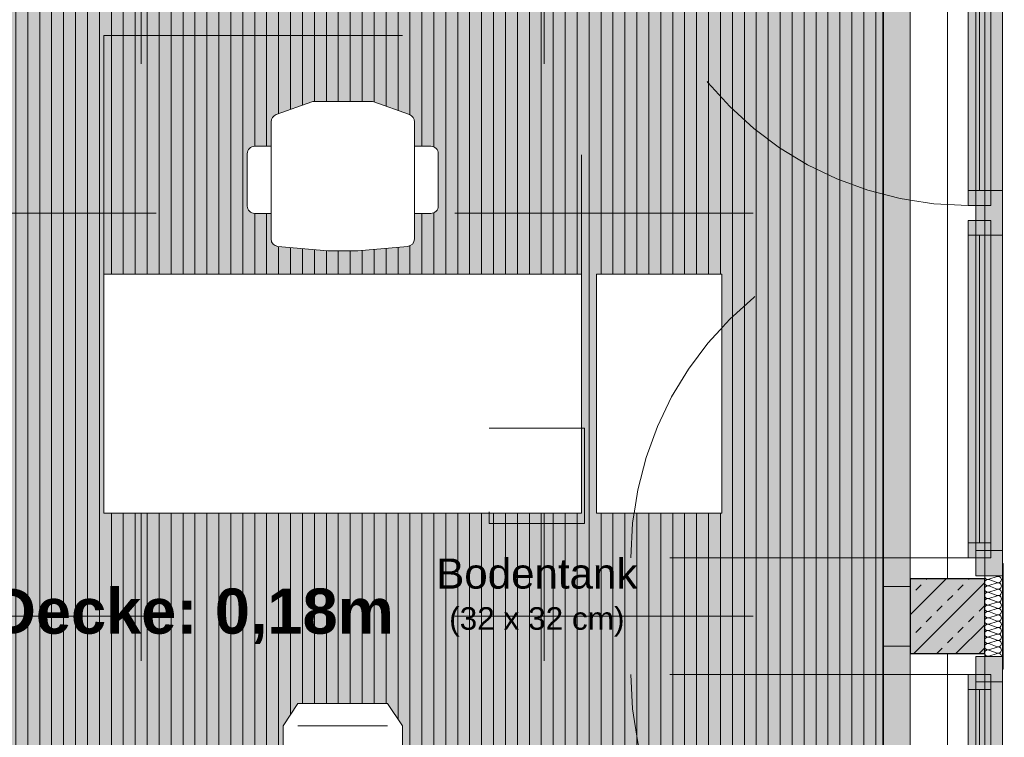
# Model space of a CAD drawing. Header units: metres. Extents: x -167 to 152, y -127 to 99.
# Tile 159 of 225: x -3.11 to 0.19, y -11.21 to -8.8. Entities that reach past the tile are written whole.
import ezdxf

# ---------------------------------------------------------------- set-up
doc = ezdxf.new("R2010")
doc.units = ezdxf.units.M
doc.header["$PDMODE"] = 1
doc.header["$PDSIZE"] = -2
for name, pattern in [('Achsen 01', [5.291531, 3.175, -1.058062, 0.352704, -0.705764]), ('gestrichelt - 01', [2, 1, -1]), ('ISO-07 Punktiert', [0.889, 0.127, -0.762]), ('Raster 01', [2, 1, -1]), ('VW-01 Strichlinie kurz', [2, 1, -1])]:
    doc.linetypes.add(name, pattern=pattern)
doc.layers.get('0').update_dxf_attribs({"lineweight": 25})
for name, color, linetype, lineweight, true_color in [('013_Beton und Stahlbetonarbeiten-000 Brüstung', 7, 'Continuous', 9, 0xa6a6a6), ('013_Beton und Stahlbetonarbeiten-000 Sichtbeton-333 Außenstütze', 5, 'Continuous', 5, 0x0000ff), ('013_Beton und Stahlbetonarbeiten-000 Sichtbeton-334 Außenwandöf', 5, 'Continuous', 5, 0x0000ff), ('014_Fassadenarbeiten-330 mineralische Dämmung', 7, 'Continuous', 9, 0x666666), ('031_Metallbauarbeiten-350 Lamellendecke DS', 7, 'Continuous', 35, 0x666666), ('032_Metallarbeiten-Fenster', 7, 'Continuous', 13, 0x444444), ('ACTES-Einrichtung Aufsicht.', 7, 'Continuous', 9, 0xa6a6a6), ('AV1-Achsen', 1, 'Achsen 01', 18, 0xff0000), ('AV1-Bewegungsfläche', 7, 'gestrichelt - 01', 9, 0xd9d9d9), ('AV1-Einrichtung', 7, 'Continuous', 9, 0xa6a6a6), ('AV1-Raster', 7, 'Raster 01', 9, 0xa6a6a6)]:
    doc.layers.add(name, color=color, linetype=linetype, lineweight=lineweight, true_color=true_color)
for name, color, linetype, lineweight in [('013_Beton und Stahlbetonarbeiten-000 Unterzüge', 7, 'ISO-07 Punktiert', 13), ('013_Beton und Stahlbetonarbeiten-330 Außenstützen', 7, 'Continuous', 25), ('030_Sonnenschutzarbeiten-BLENDSCHUTZ', 7, 'Continuous', 5), ('039_Trockenbauarbeiten-alllg.', 7, 'Continuous', 9), ('053_Niederspannungsanlagen-Bodentanks', 7, 'gestrichelt - 01', 9), ('_1.35m (3D)', 7, 'Continuous', 9), ('_GRU (2D)', 7, 'Continuous', 9), ('_OG 1 (2D)', 7, 'Continuous', 9), ('_OG 1 - DS (2D)', 7, 'Continuous', 9), ('Bemaßung-Bemaßung', 7, 'Continuous', 9)]:
    doc.layers.add(name, color=color, linetype=linetype, lineweight=lineweight)
doc.layers.get('0').freeze()
doc.styles.add('Arial', font='arial.ttf')
doc.styles.add('Arial (bold)', font='arialbd.ttf')
doc.dimstyles.new('COE 50', dxfattribs={"dimtxt": 126.090495, "dimasz": 0.001414, "dimexe": 0.001, "dimexo": 0.01, "dimgap": 0.001, "dimtad": 1, "dimdec": 3, "dimtxsty": 'Arial', "dimblk": 'VW_SLASH-4', "dimblk1": 'VW_SLASH-4', "dimblk2": 'VW_SLASH-4', "dimcen": 0, "dimadec": 3, "dimazin": 0, "dimtfac": 0.8, "dimtdec": 3, "dimtix": 1, "dimtmove": 0, "dimatfit": 0, "dimldrblk": 'VW_SLASH-3', "dimfxl": 0.002, "dimfxlon": 1, "dimfrac": 2, "dimtolj": 1, "dimarcsym": 0})

# ---------------------------------------------------------------- blocks, each defined once
blk = doc.blocks.new('Group-2')
at = {"layer": 'AV1-Raster'}
for p, q in [((-2.7, -22.95), (-2.7, 1.35)), ((-1.35, -22.95), (-1.35, 1.35)), ((1.35, -9.45), (-40.5, -9.45)), ((1.35, -10.8), (-40.5, -10.8))]:
    blk.add_line(p, q, dxfattribs=at)
blk = doc.blocks.new('1.35m (3D)')
at = {"layer": 'AV1-Raster', "color": 7}
blk.add_blockref('Group-2', (0, 0), dxfattribs=at)
blk = doc.blocks.new('VW_SLASH-4')
at = {"color": 0, "linetype": 'ByBlock', "lineweight": -2, "transparency": 16777216}
blk.add_line((0, 0), (-1, 0), dxfattribs=at)
at = {"color": 0, "linetype": 'Continuous', "lineweight": 15, "transparency": 16777216, "flags": 128}
blk.add_lwpolyline([(0.5, 0.5), (-0.5, -0.5)], dxfattribs=at)
blk = doc.blocks.new('*D38')
at = {"layer": '030_Sonnenschutzarbeiten-BLENDSCHUTZ', "color": 0, "lineweight": -2}
for p, q in [((0.425, -8.25), (0.575, -8.25)), ((0.525, -10.6293), (0.525, -8.3207)), ((0.425, -10.7), (0.575, -10.7))]:
    blk.add_line(p, q, dxfattribs=at)
at = {"layer": 'Defpoints', "color": 0}
for p in [(-0.215, -8.25), (0.525, -8.25), (-0.215, -10.7)]:
    blk.add_point(p, dxfattribs=at)
at = {"layer": '030_Sonnenschutzarbeiten-BLENDSCHUTZ', "color": 0, "lineweight": -2, "xscale": 0.070693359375, "yscale": 0.070693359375, "zscale": 0.070693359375}
for p, rotation in [((0.525, -8.25), 90.00000000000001), ((0.525, -10.7), 270)]:
    blk.add_blockref('VW_SLASH-4', p, dxfattribs=dict(at, rotation=rotation))
at = {"layer": '030_Sonnenschutzarbeiten-BLENDSCHUTZ', "color": 0, "lineweight": 13, "insert": (0.3992, -9.475), "char_height": 0.12609, "attachment_point": 5, "rotation": 90, "style": 'Arial'}
blk.add_mtext('\\A1;2,45', dxfattribs=at)
blk = doc.blocks.new('VW_SLASH-3')
at = {"color": 0, "linetype": 'ByBlock', "lineweight": -2, "transparency": 16777216}
blk.add_line((0, 0), (-1, 0), dxfattribs=at)
at = {"color": 0, "linetype": 'Continuous', "lineweight": 15, "transparency": 16777216, "flags": 128}
blk.add_lwpolyline([(0.5, 0.5), (-0.5, -0.5)], dxfattribs=at)
blk = doc.blocks.new('*D39')
at = {"layer": '030_Sonnenschutzarbeiten-BLENDSCHUTZ', "color": 0, "lineweight": -2}
for p, q in [((0.425, -10.9), (0.575, -10.9)), ((0.525, -13.2793), (0.525, -10.9707)), ((0.425, -13.35), (0.575, -13.35))]:
    blk.add_line(p, q, dxfattribs=at)
at = {"layer": 'Defpoints', "color": 0}
for p in [(-0.215, -10.9), (0.525, -10.9), (-0.215, -13.35)]:
    blk.add_point(p, dxfattribs=at)
at = {"layer": '030_Sonnenschutzarbeiten-BLENDSCHUTZ', "color": 0, "lineweight": -2, "xscale": 0.070693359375, "yscale": 0.070693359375, "zscale": 0.070693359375}
for p, rotation in [((0.525, -10.9), 90), ((0.525, -13.35), 270)]:
    blk.add_blockref('VW_SLASH-4', p, dxfattribs=dict(at, rotation=rotation))
at = {"layer": '030_Sonnenschutzarbeiten-BLENDSCHUTZ', "color": 0, "lineweight": 13, "insert": (0.3992, -12.125), "char_height": 0.12609, "attachment_point": 5, "rotation": 90, "style": 'Arial'}
blk.add_mtext('\\A1;2,45', dxfattribs=at)
blk = doc.blocks.new('*D53')
at = {"layer": '030_Sonnenschutzarbeiten-BLENDSCHUTZ', "color": 0, "lineweight": -2}
for p, q in [((0.525, -10.6293), (0.525, -10.5586)), ((0.425, -10.7), (0.575, -10.7)), ((0.525, -10.7), (0.525, -10.9)), ((0.425, -10.9), (0.575, -10.9)), ((0.525, -10.9707), (0.525, -11.0414))]:
    blk.add_line(p, q, dxfattribs=at)
at = {"layer": 'Defpoints', "color": 0}
for p in [(-0.215, -10.7), (-0.215, -10.9), (0.525, -10.9)]:
    blk.add_point(p, dxfattribs=at)
at = {"layer": '030_Sonnenschutzarbeiten-BLENDSCHUTZ', "color": 0, "lineweight": -2, "xscale": 0.070693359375, "yscale": 0.070693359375, "zscale": 0.070693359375}
for p, rotation in [((0.525, -10.7), 270), ((0.525, -10.9), 90)]:
    blk.add_blockref('VW_SLASH-4', p, dxfattribs=dict(at, rotation=rotation))
at = {"layer": '030_Sonnenschutzarbeiten-BLENDSCHUTZ', "color": 0, "lineweight": 13, "insert": (0.4235, -10.8), "char_height": 0.10087, "attachment_point": 5, "rotation": 90, "style": 'Arial'}
blk.add_mtext('\\A1;20', dxfattribs=at)
blk = doc.blocks.new('Group-87')
at = {"color": 255, "transparency": 33554559}
blk.add_wipeout([(0.8, -1.314), (0.8286, -1.3134), (0.8562, -1.3118), (0.8827, -1.309), (0.9083, -1.3051), (0.9327, -1.3002), (0.9562, -1.2941), (0.9786, -1.2869), (1, -1.2786)], dxfattribs=at).dxf.layer = 'ACTES-Einrichtung Aufsicht.'
at = {"layer": 'ACTES-Einrichtung Aufsicht.'}
blk.add_open_spline([(0.8, -1.314), (0.9165, -1.314), (1, -1.2786)], degree=2, dxfattribs=at)
at = {"color": 255, "transparency": 33554559}
blk.add_wipeout([(0.8, -1.314), (0.7714, -1.3134), (0.7438, -1.3118), (0.7173, -1.309), (0.6917, -1.3051), (0.6673, -1.3002), (0.6438, -1.2941), (0.6214, -1.2869), (0.6, -1.2786)], dxfattribs=at).dxf.layer = 'ACTES-Einrichtung Aufsicht.'
at = {"layer": 'ACTES-Einrichtung Aufsicht.'}
blk.add_open_spline([(0.8, -1.314), (0.6835, -1.314), (0.6, -1.2786)], degree=2, dxfattribs=at)
at = {"color": 255, "transparency": 33554559}
blk.add_wipeout([(0.56, -1.311), (0.56, -0.9182), (0.5604, -0.9136), (0.5617, -0.9091), (0.5638, -0.905), (0.5666, -0.9013), (0.57, -0.8982), (0.5739, -0.8957), (0.5783, -0.8941), (0.5828, -0.8933), (0.75, -0.8786), (0.85, -0.8786), (1.0172, -0.8933), (1.0217, -0.8941), (1.0261, -0.8957), (1.03, -0.8982), (1.0334, -0.9013), (1.0362, -0.905), (1.0383, -0.9091), (1.0396, -0.9136), (1.04, -0.9182), (1.04, -1.311), (1.0397, -1.3148), (1.0388, -1.3186), (1.0374, -1.3221), (1.0354, -1.3254), (1.033, -1.3284), (1.0301, -1.3309), (1.0269, -1.333), (1.0234, -1.3346), (0.9041, -1.3772), (0.9031, -1.3775), (0.902, -1.3778), (0.901, -1.3781), (0.8999, -1.3783), (0.8989, -1.3784), (0.8978, -1.3785), (0.8967, -1.3786), (0.8957, -1.3786), (0.7043, -1.3786), (0.7033, -1.3786), (0.7022, -1.3785), (0.7011, -1.3784), (0.7001, -1.3783), (0.699, -1.3781), (0.698, -1.3778), (0.6969, -1.3775), (0.6959, -1.3772), (0.5766, -1.3346), (0.5731, -1.333), (0.5699, -1.3309), (0.567, -1.3284), (0.5646, -1.3254), (0.5626, -1.3221), (0.5612, -1.3186), (0.5603, -1.3148)], dxfattribs=at).dxf.layer = 'ACTES-Einrichtung Aufsicht.'
at = {"layer": 'ACTES-Einrichtung Aufsicht.', "flags": 128}
blk.add_lwpolyline([(0.56, -1.311), (0.56, -0.9182, -0.388879), (0.5828, -0.8933), (0.75, -0.8786), (0.85, -0.8786), (1.0172, -0.8933, -0.388879), (1.04, -0.9182), (1.04, -1.311, -0.31696), (1.0234, -1.3346), (0.9041, -1.3772, -0.085967), (0.8957, -1.3786), (0.7043, -1.3786, -0.085967), (0.6959, -1.3772), (0.5766, -1.3346, -0.31696), (0.56, -1.311)], format="xyb", close=True, dxfattribs=at)
at = {"color": 255, "transparency": 33554559}
for points in [[(0.56, -1.0036), (0.56, -1.2286), (0.505, -1.2286), (0.5025, -1.2285), (0.5001, -1.2282), (0.4977, -1.2276), (0.4954, -1.2267), (0.4932, -1.2257), (0.4911, -1.2244), (0.4891, -1.223), (0.4857, -1.2195), (0.4842, -1.2175), (0.483, -1.2154), (0.4819, -1.2132), (0.4811, -1.2109), (0.4805, -1.2085), (0.4801, -1.2061), (0.48, -1.2036), (0.48, -1.0286), (0.4805, -1.0238), (0.4819, -1.0191), (0.4842, -1.0147), (0.4873, -1.011), (0.4911, -1.0078), (0.4954, -1.0055), (0.5001, -1.0041), (0.505, -1.0036)], [(1.04, -1.2286), (1.04, -1.0036), (1.095, -1.0036), (1.0999, -1.0041), (1.1046, -1.0055), (1.1089, -1.0078), (1.1127, -1.011), (1.1158, -1.0147), (1.1181, -1.0191), (1.1195, -1.0238), (1.12, -1.0286), (1.12, -1.2036), (1.1195, -1.2085), (1.1181, -1.2132), (1.1158, -1.2175), (1.1127, -1.2213), (1.1089, -1.2244), (1.1046, -1.2267), (1.0999, -1.2282), (1.095, -1.2286)]]:
    blk.add_wipeout(points, dxfattribs=at).dxf.layer = 'ACTES-Einrichtung Aufsicht.'
at = {"layer": 'ACTES-Einrichtung Aufsicht.', "flags": 128}
for points in [[(0.56, -1.0036), (0.56, -1.2286), (0.505, -1.2286, -0.414214), (0.48, -1.2036), (0.48, -1.0286, -0.414214), (0.505, -1.0036)], [(1.04, -1.2286), (1.04, -1.0036), (1.095, -1.0036, -0.414214), (1.12, -1.0286), (1.12, -1.2036, -0.414214), (1.095, -1.2286)]]:
    blk.add_lwpolyline(points, format="xyb", close=True, dxfattribs=at)
blk = doc.blocks.new('Bürotisch 0.8 x1.6')
at = {"layer": 'ACTES-Einrichtung Aufsicht.'}
blk.add_blockref('Group-87', (0, 0), dxfattribs=at)
at = {"layer": 'AV1-Bewegungsfläche', "flags": 128}
blk.add_lwpolyline([(0, -1.6), (1.6, -1.6), (1.6, -0.8), (0, -0.8)], close=True, dxfattribs=at)
at = {"color": 255, "transparency": 33554559}
blk.add_wipeout([(0, -0.8), (0, 0), (1.6, 0), (1.6, -0.8)], dxfattribs=at).dxf.layer = 'AV1-Einrichtung'
at = {"layer": 'AV1-Einrichtung', "flags": 128}
blk.add_lwpolyline([(0, -0.8), (0, 0), (1.6, 0), (1.6, -0.8)], close=True, dxfattribs=at)
blk = doc.blocks.new('*D655')
at = {"layer": 'Bemaßung-Bemaßung', "color": 0, "lineweight": -2}
for p, q in [((1.575, -10.925), (1.725, -10.925)), ((1.675, -10.9957), (1.675, -13.3043)), ((1.575, -13.375), (1.725, -13.375))]:
    blk.add_line(p, q, dxfattribs=at)
at = {"layer": 'Defpoints', "color": 0}
for p in [(-0.125, -10.925), (-0.125, -13.375), (1.675, -13.375)]:
    blk.add_point(p, dxfattribs=at)
at = {"layer": 'Bemaßung-Bemaßung', "color": 0, "lineweight": -2, "xscale": 0.070693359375, "yscale": 0.070693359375, "zscale": 0.070693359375}
for p, rotation in [((1.675, -10.925), 90.00000000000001), ((1.675, -13.375), 270)]:
    blk.add_blockref('VW_SLASH-4', p, dxfattribs=dict(at, rotation=rotation))
at = {"layer": 'Bemaßung-Bemaßung', "color": 0, "insert": (1.5492, -12.15), "char_height": 0.12609, "attachment_point": 5, "rotation": 90, "style": 'Arial'}
blk.add_mtext('\\A1;2,45', dxfattribs=at)
blk = doc.blocks.new('*D656')
at = {"layer": 'Bemaßung-Bemaßung', "color": 0, "lineweight": -2}
for p, q in [((1.675, -10.6043), (1.675, -10.5336)), ((1.575, -10.675), (1.725, -10.675)), ((1.675, -10.675), (1.675, -10.925)), ((1.575, -10.925), (1.725, -10.925)), ((1.675, -10.9957), (1.675, -11.0664))]:
    blk.add_line(p, q, dxfattribs=at)
at = {"layer": 'Defpoints', "color": 0}
for p in [(-0.125, -10.675), (-0.125, -10.925), (1.675, -10.925)]:
    blk.add_point(p, dxfattribs=at)
at = {"layer": 'Bemaßung-Bemaßung', "color": 0, "lineweight": -2, "xscale": 0.070693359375, "yscale": 0.070693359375, "zscale": 0.070693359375}
for p, rotation in [((1.675, -10.675), 270), ((1.675, -10.925), 90)]:
    blk.add_blockref('VW_SLASH-4', p, dxfattribs=dict(at, rotation=rotation))
at = {"layer": 'Bemaßung-Bemaßung', "color": 0, "insert": (1.5606, -10.8), "char_height": 0.12609, "attachment_point": 5, "rotation": 90, "style": 'Arial'}
blk.add_mtext('\\A1;25', dxfattribs=at)
blk = doc.blocks.new('*D657')
at = {"layer": 'Bemaßung-Bemaßung', "color": 0, "lineweight": -2}
for p, q in [((1.575, -8.225), (1.725, -8.225)), ((1.675, -8.2957), (1.675, -10.6043)), ((1.575, -10.675), (1.725, -10.675))]:
    blk.add_line(p, q, dxfattribs=at)
at = {"layer": 'Defpoints', "color": 0}
for p in [(-0.125, -8.225), (-0.125, -10.675), (1.675, -10.675)]:
    blk.add_point(p, dxfattribs=at)
at = {"layer": 'Bemaßung-Bemaßung', "color": 0, "lineweight": -2, "xscale": 0.070693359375, "yscale": 0.070693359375, "zscale": 0.070693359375}
for p, rotation in [((1.675, -8.225), 90.00000000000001), ((1.675, -10.675), 270)]:
    blk.add_blockref('VW_SLASH-4', p, dxfattribs=dict(at, rotation=rotation))
at = {"layer": 'Bemaßung-Bemaßung', "color": 0, "insert": (1.5492, -9.45), "char_height": 0.12609, "attachment_point": 5, "rotation": 90, "style": 'Arial'}
blk.add_mtext('\\A1;2,45', dxfattribs=at)
blk = doc.blocks.new('Bodentank Elektro 01')
at = {"layer": '053_Niederspannungsanlagen-Bodentanks', "flags": 128}
blk.add_lwpolyline([(-0.16, 0.16), (0.16, 0.16), (0.16, -0.16), (-0.16, -0.16)], close=True, dxfattribs=at)
at = {"layer": '053_Niederspannungsanlagen-Bodentanks', "insert": (0, -0.2768), "char_height": 0.100872, "attachment_point": 2, "line_spacing_factor": 0.969122, "style": 'Arial'}
blk.add_mtext('Bodentank\\P{\\H0.75x;(32 x 32 cm)}', dxfattribs=at)
blk = doc.blocks.new('Group-314')
at = {"color": 255, "transparency": 33554559}
blk.add_wipeout([(0.15, 1.0576), (-0.15, 1.0576), (-0.2, 0.9826), (-0.2, 0.6576), (0.2, 0.6576), (0.2, 0.9826)], dxfattribs=at).dxf.layer = 'AV1-Einrichtung'
at = {"layer": 'AV1-Einrichtung'}
blk.add_line((-0.15, 0.9826), (0.15, 0.9826), dxfattribs=at)
at = {"layer": 'AV1-Einrichtung', "flags": 128}
blk.add_lwpolyline([(0.15, 1.0576), (-0.15, 1.0576), (-0.2, 0.9826), (-0.2, 0.6576), (0.2, 0.6576), (0.2, 0.9826)], close=True, dxfattribs=at)
blk = doc.blocks.new('Group-315')
at = {"color": 255, "transparency": 33554559}
blk.add_wipeout([(-0.9657, 0.4715), (-1.0584, 0.1862), (-1.0026, 0.1155), (-0.6935, 0.015), (-0.5699, 0.3955), (-0.879, 0.4959)], dxfattribs=at).dxf.layer = 'AV1-Einrichtung'
at = {"layer": 'AV1-Einrichtung'}
blk.add_line((-0.9871, 0.163), (-0.8944, 0.4483), dxfattribs=at)
at = {"layer": 'AV1-Einrichtung', "flags": 128}
blk.add_lwpolyline([(-0.9657, 0.4715), (-1.0584, 0.1862), (-1.0026, 0.1155), (-0.6935, 0.015), (-0.5699, 0.3955), (-0.879, 0.4959)], close=True, dxfattribs=at)
blk = doc.blocks.new('Group-316')
at = {"color": 255, "transparency": 33554559}
blk.add_wipeout([(-0.7425, -0.7668), (-0.4998, -0.9431), (-0.4153, -0.9118), (-0.2242, -0.6489), (-0.5478, -0.4138), (-0.7389, -0.6767)], dxfattribs=at).dxf.layer = 'AV1-Einrichtung'
at = {"layer": 'AV1-Einrichtung'}
blk.add_line((-0.4557, -0.8824), (-0.6984, -0.7061), dxfattribs=at)
at = {"layer": 'AV1-Einrichtung', "flags": 128}
blk.add_lwpolyline([(-0.7425, -0.7668), (-0.4998, -0.9431), (-0.4153, -0.9118), (-0.2242, -0.6489), (-0.5478, -0.4138), (-0.7389, -0.6767)], close=True, dxfattribs=at)
blk = doc.blocks.new('Group-317')
at = {"color": 255, "transparency": 33554559}
blk.add_wipeout([(0.5079, -0.9543), (0.7506, -0.7779), (0.747, -0.6879), (0.556, -0.425), (0.2324, -0.6601), (0.4234, -0.923)], dxfattribs=at).dxf.layer = 'AV1-Einrichtung'
at = {"layer": 'AV1-Einrichtung'}
blk.add_line((0.7065, -0.7173), (0.4638, -0.8936), dxfattribs=at)
at = {"layer": 'AV1-Einrichtung', "flags": 128}
blk.add_lwpolyline([(0.5079, -0.9543), (0.7506, -0.7779), (0.747, -0.6879), (0.556, -0.425), (0.2324, -0.6601), (0.4234, -0.923)], close=True, dxfattribs=at)
blk = doc.blocks.new('Group-318')
at = {"color": 255, "transparency": 33554559}
blk.add_wipeout([(1.0544, 0.1849), (0.9617, 0.4702), (0.8749, 0.4946), (0.5658, 0.3941), (0.6894, 0.0137), (0.9985, 0.1141)], dxfattribs=at).dxf.layer = 'AV1-Einrichtung'
at = {"layer": 'AV1-Einrichtung'}
blk.add_line((0.8903, 0.447), (0.983, 0.1617), dxfattribs=at)
at = {"layer": 'AV1-Einrichtung', "flags": 128}
blk.add_lwpolyline([(1.0544, 0.1849), (0.9617, 0.4702), (0.8749, 0.4946), (0.5658, 0.3941), (0.6894, 0.0137), (0.9985, 0.1141)], close=True, dxfattribs=at)
blk = doc.blocks.new('Besprechungstisch rund 1.2')
at = {"layer": 'AV1-Einrichtung', "color": 7}
blk.add_blockref('Group-314', (0, 0), dxfattribs=at)
at = {"color": 255, "transparency": 33554559}
blk.add_wipeout([(0, 0.6), (0.4243, 0.4243), (0.6, 0), (0.4243, -0.4243), (0, -0.6), (-0.4243, -0.4243), (-0.6, 0), (-0.4243, 0.4243)], dxfattribs=at).dxf.layer = 'AV1-Einrichtung'
at = {"layer": 'AV1-Einrichtung'}
blk.add_circle((0, 0), 0.6, dxfattribs=at)
at = {"layer": 'AV1-Einrichtung', "color": 7}
for name in ['Group-315', 'Group-318', 'Group-316', 'Group-317']:
    blk.add_blockref(name, (0, 0), dxfattribs=at)
blk = doc.blocks.new('COE - Fenster 01')
at = {"layer": '032_Metallarbeiten-Fenster', "linetype": 'Continuous', "lineweight": 0}
for points in [[(-0.03, 2.515), (-0.03, 2.43), (0.06, 2.43), (0.06, 2.515)], [(0.02, 2.455), (0.02, 2.405), (-0.055, 2.405), (-0.055, 2.455)], [(-0.03, 2.43), (0.06, 2.43), (0.06, 0.17), (-0.03, 0.17)], [(0.02, 2.405), (0.02, 1.375), (-0.055, 1.375), (-0.055, 2.405)], [(0.02, 1.375), (0.02, 1.325), (-0.055, 1.325), (-0.055, 1.375)], [(0.06, 1.375), (0.06, 1.225), (-0.03, 1.225), (-0.03, 1.375)], [(0.02, 1.225), (0.02, 1.275), (-0.055, 1.275), (-0.055, 1.225)], [(0.02, 0.195), (0.02, 1.225), (-0.055, 1.225), (-0.055, 0.195)]]:
    blk.add_hatch(color=7, dxfattribs=at).paths.add_polyline_path(points)
at = {"layer": '032_Metallarbeiten-Fenster', "color": 7, "linetype": 'gestrichelt - 01', "lineweight": 18, "transparency": 33554687}
blk.add_line((-0.055, 2.455), (-1.185, 2.455), dxfattribs=at)
at = {"layer": '032_Metallarbeiten-Fenster', "color": 7, "lineweight": 18}
for p, q in [((-0.0175, 2.405), (-0.0175, 1.375)), ((-0.0175, 0.195), (-0.0175, 1.225))]:
    blk.add_line(p, q, dxfattribs=at)
at = {"layer": '032_Metallarbeiten-Fenster', "color": 7, "lineweight": 18, "flags": 128}
for points in [[(-0.03, 2.515), (-0.03, 2.43), (0.06, 2.43), (0.06, 2.515)], [(0.02, 2.455), (0.02, 2.405), (-0.055, 2.405), (-0.055, 2.455)], [(-0.03, 2.43), (0.06, 2.43), (0.06, 0.17), (-0.03, 0.17)], [(0.02, 2.405), (0.02, 1.375), (-0.055, 1.375), (-0.055, 2.405)], [(0.02, 1.375), (0.02, 1.325), (-0.055, 1.325), (-0.055, 1.375)], [(0.06, 1.375), (0.06, 1.225), (-0.03, 1.225), (-0.03, 1.375)], [(0.02, 1.225), (0.02, 1.275), (-0.055, 1.275), (-0.055, 1.225)], [(0.02, 0.195), (0.02, 1.225), (-0.055, 1.225), (-0.055, 0.195)]]:
    blk.add_lwpolyline(points, close=True, dxfattribs=at)
at = {"layer": '032_Metallarbeiten-Fenster', "color": 7, "linetype": 'gestrichelt - 01', "lineweight": 18, "transparency": 33554687}
for centre, start, end in [((-0.055, 2.455), 180.0004, 270), ((-0.055, 0.145), 90, 179.9996)]:
    blk.add_arc(centre, 1.13, start, end, dxfattribs=at)
blk = doc.blocks.new('Group-478')
at = {"layer": '014_Fassadenarbeiten-330 mineralische Dämmung', "transparency": 33554687, "flags": 128}
for points in [[(15.3239, -23.284, 0.513088), (15.3342, -23.27), (15.3252, -23.242, -1.372995), (15.3456, -23.242), (15.3353, -23.27, 1.372583), (15.3557, -23.27), (15.3467, -23.242, -1.372995), (15.3671, -23.242), (15.3567, -23.27, 1.372583), (15.3771, -23.27)], [(15.3353, -23.27, 1.372583), (15.3557, -23.27), (15.3467, -23.242, -1.372995), (15.3671, -23.242), (15.3567, -23.27, 1.372583), (15.3771, -23.27), (15.3681, -23.242, -1.372995), (15.3885, -23.242), (15.3782, -23.27, 1.372583), (15.3986, -23.27), (15.3896, -23.242, -1.372995), (15.41, -23.242), (15.3996, -23.27, 1.372583), (15.42, -23.27), (15.411, -23.242, -1.372995), (15.4314, -23.242), (15.4211, -23.27, 1.372583), (15.4415, -23.27), (15.4325, -23.242, -1.372995), (15.4529, -23.242), (15.4425, -23.27, 1.372583), (15.4629, -23.27), (15.4539, -23.242, -1.372995), (15.4743, -23.242), (15.464, -23.27, 1.372583), (15.4844, -23.27), (15.4754, -23.242, -1.372995), (15.4958, -23.242), (15.4854, -23.27, 1.372583), (15.5058, -23.27), (15.4968, -23.242, -1.372995), (15.5172, -23.242), (15.5069, -23.27, 1.372583), (15.5273, -23.27), (15.5183, -23.242, -1.372995), (15.5387, -23.242), (15.5283, -23.27, 1.372583), (15.5487, -23.27), (15.5397, -23.242, -1.372995), (15.5601, -23.242), (15.5498, -23.27, 1.372583), (15.5702, -23.27), (15.5612, -23.242, -1.372995), (15.5816, -23.242)], [(15.5283, -23.27, 0.324435), (15.5322, -23.282, 0.324435), (15.5448, -23.282, 0.324435), (15.5487, -23.27), (15.5397, -23.242, -0.324488), (15.5436, -23.23, -0.324488), (15.5562, -23.23, -0.324488), (15.5601, -23.242), (15.5498, -23.27, 0.324435), (15.5537, -23.282, 0.324435), (15.5663, -23.282, 0.324435), (15.5702, -23.27), (15.5612, -23.242, -0.324488), (15.5651, -23.23, -0.324488), (15.5777, -23.23, -0.324488), (15.5816, -23.242), (15.5712, -23.27, 0.324435), (15.5751, -23.282, 0.324435), (15.5877, -23.282, 0.324435), (15.5916, -23.27), (15.5826, -23.242, -0.540253), (15.5939, -23.228)], [(15.5939, -23.2791, -0.225321), (15.5927, -23.27), (15.5939, -23.2667)]]:
    blk.add_lwpolyline(points, format="xyb", dxfattribs=at)
blk = doc.blocks.new('Group-482')
at = {"layer": '014_Fassadenarbeiten-330 mineralische Dämmung', "transparency": 33554687}
blk.add_blockref('Group-478', (0, 0), dxfattribs=at)
blk = doc.blocks.new('Parametric Object-66')
at = {"layer": '014_Fassadenarbeiten-330 mineralische Dämmung', "color": 7, "transparency": 33554687}
blk.add_blockref('Group-482', (0, 0), dxfattribs=at)
at = {"layer": '014_Fassadenarbeiten-330 mineralische Dämmung', "color": 0, "flags": 1}
for tag in ['IFC_UUID', 'instanceID', 'prm0_name', 'prm0_type', 'prm0_value', 'prm1_name', 'prm1_type', 'prm1_value', 'prm2_name', 'prm2_type', 'prm2_value', 'prm3_name', 'prm3_type', 'prm3_value', 'prm4_name', 'prm4_type', 'prm4_value', 'prm5_name', 'prm5_type', 'prm5_value', 'prm6_name', 'prm6_type', 'prm6_value']:
    blk.add_attdef(tag, (0.1225, -10.935), '', height=0.00018, dxfattribs=at)
blk = doc.blocks.new('Group-744')
at = {"layer": 'AV1-Achsen'}
blk.add_line((0, -26.5), (0, 4.9), dxfattribs=at)
blk = doc.blocks.new('GRU (2D)')
at = {"layer": 'AV1-Achsen', "color": 7}
blk.add_blockref('Group-744', (0, 0), dxfattribs=at)
blk = doc.blocks.new('OG 1 - DS (2D)')
at = {"layer": '030_Sonnenschutzarbeiten-BLENDSCHUTZ', "linetype": 'Continuous', "lineweight": 0, "transparency": 33554610}
for color, points in [(161, [(-0.215, -8.25), (-0.125, -8.25), (-0.125, -10.7), (-0.215, -10.7)]), (30, [(-0.215, -10.9), (-0.215, -10.7), (-0.125, -10.7), (-0.125, -10.9)]), (161, [(-0.215, -10.9), (-0.125, -10.9), (-0.125, -13.35), (-0.215, -13.35)])]:
    blk.add_hatch(color=color, dxfattribs=at).paths.add_polyline_path(points)
at = {"layer": '031_Metallbauarbeiten-350 Lamellendecke DS', "linetype": 'Continuous', "lineweight": 0, "transparency": 33554508}
blk.add_hatch(color=254, dxfattribs=at).paths.add_polyline_path([(-5.275, -8.25), (-0.215, -8.25), (-0.215, -13.35), (-5.275, -13.35)])
at = {"layer": '031_Metallbauarbeiten-350 Lamellendecke DS', "linetype": 'Continuous', "lineweight": 9, "transparency": 33554508}
h = blk.add_hatch(dxfattribs=at)
h.set_pattern_fill('Lamellendecke', color=252, style=0, pattern_type=2)
h.set_pattern_definition([(90, (0, 0), (0.04, 0), [])])
h.paths.add_polyline_path([(-5.275, -8.25), (-0.215, -8.25), (-0.215, -13.35), (-5.275, -13.35)])
at = {"layer": '030_Sonnenschutzarbeiten-BLENDSCHUTZ', "color": 251, "lineweight": 13, "flags": 128}
for points in [[(-0.215, -8.25), (-0.125, -8.25), (-0.125, -10.7), (-0.215, -10.7)], [(-0.215, -10.9), (-0.215, -10.7), (-0.125, -10.7), (-0.125, -10.9)], [(-0.215, -10.9), (-0.125, -10.9), (-0.125, -13.35), (-0.215, -13.35)]]:
    blk.add_lwpolyline(points, close=True, dxfattribs=at)
at = {"layer": '031_Metallbauarbeiten-350 Lamellendecke DS', "flags": 128}
blk.add_lwpolyline([(-5.275, -8.25), (-0.215, -8.25), (-0.215, -13.35), (-5.275, -13.35)], close=True, dxfattribs=at)
at = {"layer": '031_Metallbauarbeiten-350 Lamellendecke DS', "insert": (-2.7, -10.8), "char_height": 0.151309, "attachment_point": 5, "line_spacing_factor": 0.969122, "style": 'Arial (bold)'}
blk.add_mtext('LH Decke: 0,18m', dxfattribs=at)
at = {"layer": '030_Sonnenschutzarbeiten-BLENDSCHUTZ', "color": 7, "lineweight": 13}
for base, p1, p2, picture, middle in [((0.525, -8.25), (-0.215, -10.7), (-0.215, -8.25), '*D38', (0.3992, -9.475)), ((0.525, -10.9), (-0.215, -13.35), (-0.215, -10.9), '*D39', (0.3992, -12.125))]:
    dim = blk.add_linear_dim(base=base, p1=p1, p2=p2, angle=270, text='2,45', dimstyle='COE 50', override={"dimtxt": 0.12609, "dimasz": 0.070693, "dimexe": 0.05, "dimgap": 0.05, "dimpost": '<>', "dimtxsty": 'Arial', "dimtmove": 2, "dimfxl": 0.1}, dxfattribs=at)
    dim.commit()
    dim.dimension.update_dxf_attribs({"geometry": picture, "text_midpoint": middle})
at = {"layer": '030_Sonnenschutzarbeiten-BLENDSCHUTZ', "color": 251, "lineweight": 13}
dim = blk.add_linear_dim(base=(0.525, -10.9), p1=(-0.215, -10.7), p2=(-0.215, -10.9), angle=270, text='20', dimstyle='COE 50', override={"dimtxt": 0.100872, "dimasz": 0.070693, "dimexe": 0.05, "dimgap": 0.05, "dimpost": '<>', "dimtxsty": 'Arial', "dimtmove": 2, "dimfxl": 0.1}, dxfattribs=at)
dim.commit()
dim.dimension.update_dxf_attribs({"geometry": '*D53', "text_midpoint": (0.4235, -10.8)})
blk = doc.blocks.new('OG 1 (2D)')
at = {"layer": '032_Metallarbeiten-Fenster', "linetype": 'Continuous', "lineweight": 0, "transparency": 33554687}
blk.add_hatch(color=181, dxfattribs=at).paths.add_polyline_path([(0.1863, -10.6231), (0.1863, -10.9769), (0.1843, -10.9769), (0.1843, -10.6231)])
at = {"layer": '013_Beton und Stahlbetonarbeiten-000 Sichtbeton-333 Außenstütze', "color": 30}
blk.add_solid([(-0.125, -10.725), (-0.125, -10.875), (-0.075, -10.725), (-0.075, -10.875)], dxfattribs=at)
at = {"layer": '032_Metallarbeiten-Fenster', "color": 7, "linetype": 'Continuous', "lineweight": 9, "transparency": 33554687, "flags": 128}
blk.add_lwpolyline([(0.1863, -10.6231), (0.1863, -10.9769), (0.1843, -10.9769), (0.1843, -10.6231)], close=True, dxfattribs=at)
at = {"layer": 'AV1-Einrichtung', "color": 7, "xscale": -1, "rotation": 180}
blk.add_blockref('Bürotisch 0.8 x1.6', (-2.825, -10.455), dxfattribs=at)
at = {"layer": 'AV1-Einrichtung'}
blk.add_blockref('Besprechungstisch rund 1.2', (-2.025, -12.15), dxfattribs=at)
at = {"color": 255}
for points in [[(-0.125, -10.675), (-0.125, -8.275), (0.125, -8.275), (0.125, -10.675)], [(-0.125, -13.375), (-0.125, -10.925), (0.125, -10.925), (0.125, -13.375)]]:
    blk.add_wipeout(points, dxfattribs=at).dxf.layer = '013_Beton und Stahlbetonarbeiten-000 Brüstung'
at = {"color": 255, "transparency": 33554559}
blk.add_wipeout([(-0.755, -10.455), (-1.175, -10.455), (-1.175, -9.655), (-0.755, -9.655)], dxfattribs=at).dxf.layer = 'AV1-Einrichtung'
at = {"layer": '013_Beton und Stahlbetonarbeiten-330 Außenstützen', "linetype": 'Continuous', "lineweight": 0, "true_color": 0xc0c0c0}
blk.add_hatch(color=9, dxfattribs=at).paths.add_polyline_path([(0.125, -10.675), (-0.125, -10.675), (-0.125, -10.925), (0.125, -10.925)])
at = {"layer": '013_Beton und Stahlbetonarbeiten-330 Außenstützen', "linetype": 'Continuous', "lineweight": 13}
h = blk.add_hatch(dxfattribs=at)
h.set_pattern_fill('Stahlbeton', color=251, style=0, pattern_type=2)
h.set_pattern_definition([(45, (0, 0), (0.0707107, -0.0707107), [0.025, -0.025])])
h.paths.add_polyline_path([(0.125, -10.675), (-0.125, -10.675), (-0.125, -10.925), (0.125, -10.925)])
h = blk.add_hatch(dxfattribs=at)
h.set_pattern_fill('Stahlbeton-1', color=251, style=0, pattern_type=2)
h.set_pattern_definition([(-135, (0.03106, -0.03313), (0.0707107, -0.0707107), [])])
h.paths.add_polyline_path([(0.125, -10.675), (-0.125, -10.675), (-0.125, -10.925), (0.125, -10.925)])
at = {"layer": '013_Beton und Stahlbetonarbeiten-000 Brüstung', "flags": 128}
for points in [[(-0.125, -10.675), (-0.125, -8.275), (0.125, -8.275), (0.125, -10.675)], [(-0.125, -13.375), (-0.125, -10.925), (0.125, -10.925), (0.125, -13.375)]]:
    blk.add_lwpolyline(points, close=True, dxfattribs=at)
at = {"layer": '013_Beton und Stahlbetonarbeiten-000 Sichtbeton-334 Außenwandöf', "color": 30}
for points in [[(-0.125, -10.725), (0.125, -10.725), (-0.125, -10.675), (0.125, -10.675)], [(-0.125, -10.925), (0.125, -10.925), (-0.125, -10.875), (0.125, -10.875)]]:
    blk.add_solid(points, dxfattribs=at)
at = {"layer": '013_Beton und Stahlbetonarbeiten-000 Unterzüge', "linetype": 'VW-01 Strichlinie kurz', "flags": 128}
for points in [[(-0.125, -10.675), (-0.125, -8.225), (0.125, -8.225), (0.125, -10.675)], [(-0.125, -13.375), (-0.125, -10.925), (0.125, -10.925), (0.125, -13.375)]]:
    blk.add_lwpolyline(points, close=True, dxfattribs=at)
at = {"layer": '013_Beton und Stahlbetonarbeiten-330 Außenstützen', "flags": 128}
blk.add_lwpolyline([(0.125, -10.675), (-0.125, -10.675), (-0.125, -10.925), (0.125, -10.925)], close=True, dxfattribs=at)
at = {"layer": '039_Trockenbauarbeiten-alllg.'}
for p, q in [((0, -8.225), (0, -10.675)), ((0, -10.925), (0, -13.375))]:
    blk.add_line(p, q, dxfattribs=at)
at = {"layer": 'AV1-Einrichtung', "flags": 128}
blk.add_lwpolyline([(-0.755, -10.455), (-1.175, -10.455), (-1.175, -9.655), (-0.755, -9.655)], close=True, dxfattribs=at)
at = {"layer": '014_Fassadenarbeiten-330 mineralische Dämmung', "rotation": 90}
blk.add_blockref('Parametric Object-66', (-23.103, -26.2589), dxfattribs=at)
at = {"layer": '032_Metallarbeiten-Fenster', "color": 7, "xscale": -1, "rotation": 180}
blk.add_blockref('COE - Fenster 01', (0.125, -8.1495), dxfattribs=at)
at = {"layer": '032_Metallarbeiten-Fenster', "color": 7}
blk.add_blockref('COE - Fenster 01', (0.125, -13.45), dxfattribs=at)
at = {"layer": '053_Niederspannungsanlagen-Bodentanks', "color": 7}
blk.add_blockref('Bodentank Elektro 01', (-1.375, -10.33), dxfattribs=at)
at = {"layer": 'Bemaßung-Bemaßung'}
for base, p1, p2, text, picture, middle in [((1.675, -10.675), (-0.125, -8.225), (-0.125, -10.675), '2,45', '*D657', (1.5492, -9.45)), ((1.675, -10.925), (-0.125, -10.675), (-0.125, -10.925), '25', '*D656', (1.5606, -10.8)), ((1.675, -13.375), (-0.125, -10.925), (-0.125, -13.375), '2,45', '*D655', (1.5492, -12.15))]:
    dim = blk.add_linear_dim(base=base, p1=p1, p2=p2, angle=270, text=text, dimstyle='COE 50', override={"dimtxt": 0.12609, "dimasz": 0.070693, "dimexe": 0.05, "dimgap": 0.05, "dimpost": '<>', "dimtxsty": 'Arial', "dimtmove": 2, "dimfxl": 0.1}, dxfattribs=at)
    dim.commit()
    dim.dimension.update_dxf_attribs({"geometry": picture, "text_midpoint": middle})

msp = doc.modelspace()

# ---------------------------------------------------------------- block references
at = {"layer": '_1.35m (3D)'}
msp.add_blockref('1.35m (3D)', (0, 0), dxfattribs=at)

# ---------------------------------------------------------------- next in the draw order: block references
at = {"layer": '_OG 1 - DS (2D)'}
msp.add_blockref('OG 1 - DS (2D)', (0, 0), dxfattribs=at)

# ---------------------------------------------------------------- next in the draw order: block references
at = {"layer": '_OG 1 (2D)'}
msp.add_blockref('OG 1 (2D)', (0, 0), dxfattribs=at)

# ---------------------------------------------------------------- next in the draw order: block references
at = {"layer": '_GRU (2D)'}
msp.add_blockref('GRU (2D)', (0, 0), dxfattribs=at)

doc.saveas('drawing.dxf')
